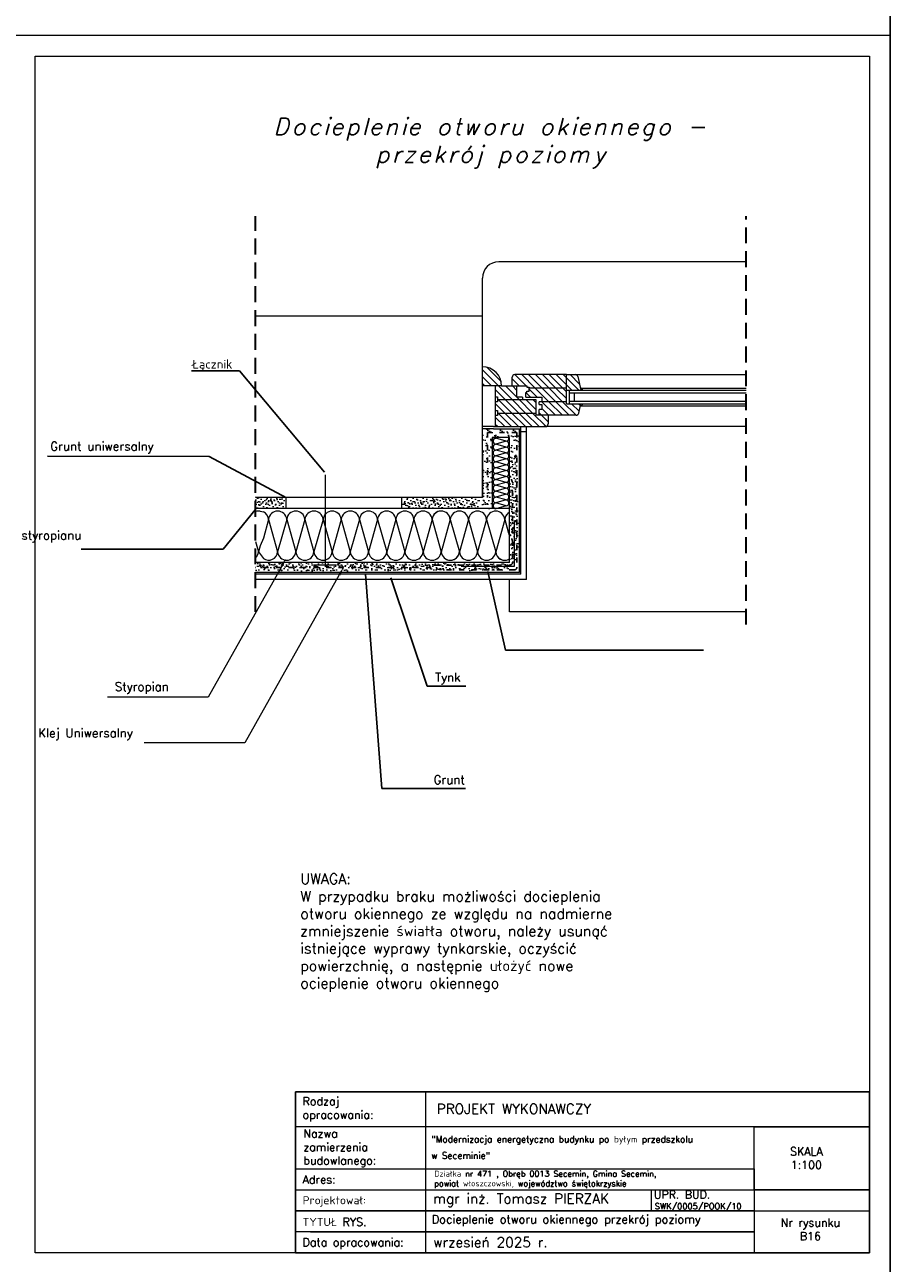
# Model space of a CAD drawing. Header units: millimetres. Extents: x 0 to 152651, y 46550 to 81081.
# Tile 100 of 109: x 148476 to 150551, y 72196 to 75166. Entities that reach past the tile are written whole.
import ezdxf

# ---------------------------------------------------------------- set-up
doc = ezdxf.new("R2010")
doc.units = ezdxf.units.MM
for name, pattern in [('ACAD_ISO02W100', [15, 12, -3]), ('ACAD_ISO03W100', [30, 12, -18]), ('DASHED', [19.05, 12.7, -6.35])]:
    doc.linetypes.add(name, pattern=pattern)
for name, color, linetype, lineweight in [('cienka', 3, 'Continuous', 18), ('Kreskowanie', 7, 'Continuous', 9), ('opis', 251, 'Continuous', 15), ('opisy', 4, 'Continuous', 18), ('przerywa', 100, 'ACAD_ISO02W100', 5), ('PRZERYWANA', 2, 'DASHED', 30), ('siatka', 30, 'ACAD_ISO03W100', 25), ('wypełnienie', 130, 'Continuous', 0)]:
    doc.layers.add(name, color=color, linetype=linetype, lineweight=lineweight)
doc.styles.add('DETAL', font='simplex.shx', dxfattribs={"height": 5})
doc.styles.add('KASIA', font='romans.shx', dxfattribs={"height": 20})
doc.styles.get("Standard").update_dxf_attribs({"font": 'GOTHIC.TTF'})
doc.styles.add('tekst', font='segoeui.ttf', dxfattribs={"height": 20})
doc.dimstyles.new('ISO-25', dxfattribs={"dimtxt": 2.5, "dimasz": 2.5, "dimexe": 1.25, "dimexo": 0.625, "dimtad": 1, "dimtxsty": 'Standard', "dimcen": 2.5, "dimadec": 0, "dimazin": 0, "dimtfac": 1, "dimtmove": 0, "dimatfit": 3, "dimfxl": 1, "dimarcsym": 0})
pattern_1 = [(37.5, (144985.74, 73565.572), (-0.62401, 19.087116), [0, -15.05712, 0, -16.8402, 0, -16.09725]), (7.5, (144985.74, 73565.572), (17.53141, 27.95618), [0, -8.12292, 0, -13.57122, 0, -5.20065]), (327.5, (144973.555, 73565.572), (30.8487, 0.05605), [0, -4.953, 0, -17.8308, 0, -23.2791]), (317.5, (144973.555, 73565.572), (29.7787, 8.69424), [0, -2.4765, 0, -11.68908, 0, -13.3731])]
pattern_2 = [(45, (151616.984, 71466.083), (8.75575, -2.918583), [0, -8.255])]
pattern_3 = [(315, (144985.739, 73565.572), (8.27315, 8.27315), [])]

msp = doc.modelspace()

# ---------------------------------------------------------------- hatches: boundary and pattern name
at = {"layer": 'cienka'}
h = msp.add_hatch(dxfattribs=at)
h.set_pattern_fill('AR-SAND', color=256, scale=0.39, style=0)
h.set_pattern_definition(pattern_1)
h.paths.add_polyline_path([(149661.932, 74134.131), (149638.532, 74134.131), (149638.532, 74176.797), (149596.932, 74176.797), (149596.932, 74006.481), (149573.366, 74006.481), (149573.366, 74032.481), (149573.532, 74032.481), (149573.532, 74134.481), (149573.532, 74197.597), (149599.532, 74197.597), (149661.932, 74197.597)])
at = {"layer": 'cienka', "lineweight": 20}
h = msp.add_hatch(dxfattribs=at)
h.set_pattern_fill('DOTS', color=256, scale=5.2, angle=315, style=0)
h.set_pattern_definition([(45, (147437.267, 78544.883), (8.75575, -2.918583), [0, -8.255])])
h.paths.add_polyline_path([(149638.532, 73876.481), (149638.532, 74134.481), (149658.032, 74134.481), (149658.032, 73876.481)])
at = {"layer": 'cienka'}
h = msp.add_hatch(dxfattribs=at)
h.set_pattern_fill('AR-SAND', color=256, scale=0.39, style=0)
h.set_pattern_definition(pattern_1)
h.paths.add_polyline_path([(149638.532, 73876.481), (149638.532, 74134.481), (149658.032, 74134.481), (149658.032, 73876.481)])
at = {"layer": 'cienka', "lineweight": 20}
h = msp.add_hatch(dxfattribs=at)
h.set_pattern_fill('DOTS', color=256, scale=5.2, angle=315, style=0)
h.set_pattern_definition(pattern_2)
edge = h.paths.add_edge_path()
edge.add_line((149029.54, 74006.811), (149029.54, 74032.661))
edge.add_line((149029.54, 74032.661), (149089.901, 74032.661))
edge.add_arc((149087.986, 74019.764), 13.038, -83.441068, 81.554213, ccw=False)
edge.add_line((149089.475, 74006.811), (149029.54, 74006.811))
at = {"layer": 'cienka'}
h = msp.add_hatch(dxfattribs=at)
h.set_pattern_fill('AR-SAND', color=256, scale=0.39, style=0)
h.set_pattern_definition(pattern_1)
edge = h.paths.add_edge_path()
edge.add_line((149029.54, 74006.811), (149029.54, 74032.661))
edge.add_line((149029.54, 74032.661), (149089.901, 74032.661))
edge.add_arc((149087.986, 74019.764), 13.038, -83.441068, 81.554213, ccw=False)
edge.add_line((149089.475, 74006.811), (149029.54, 74006.811))
at = {"layer": 'cienka', "lineweight": 20}
h = msp.add_hatch(dxfattribs=at)
h.set_pattern_fill('DOTS', color=256, scale=5.2, angle=315, style=0)
h.set_pattern_definition(pattern_2)
h.paths.add_polyline_path([(149559.774, 74032.481, -0.70087111), (149558.761, 74006.481), (149391.03, 74006.481, -0.72327724), (149389.876, 74032.481)])
at = {"layer": 'cienka'}
h = msp.add_hatch(dxfattribs=at)
h.set_pattern_fill('AR-SAND', color=256, scale=0.39, style=0)
h.set_pattern_definition(pattern_1)
h.paths.add_polyline_path([(149559.774, 74032.481, -0.70087111), (149558.761, 74006.481), (149391.03, 74006.481, -0.72327724), (149389.876, 74032.481)])
at = {"layer": 'cienka', "lineweight": 20}
h = msp.add_hatch(dxfattribs=at)
h.set_pattern_fill('DOTS', color=256, scale=5.2, angle=315, style=0)
h.set_pattern_definition(pattern_2)
h.paths.add_polyline_path([(149029.54, 73856.981), (149029.54, 73876.481), (149646.455, 73876.481), (149645.328, 73856.981)])
at = {"layer": 'cienka'}
h = msp.add_hatch(dxfattribs=at)
h.set_pattern_fill('AR-SAND', color=256, scale=0.39, style=0)
h.set_pattern_definition(pattern_1)
h.paths.add_polyline_path([(149029.54, 73856.981), (149029.54, 73876.481), (149646.455, 73876.481), (149645.328, 73856.981)])
at = {"layer": 'Kreskowanie'}
h = msp.add_hatch(dxfattribs=at)
h.set_pattern_fill('_USER', color=256, scale=11.7, angle=315, style=0, pattern_type=0)
h.set_pattern_definition(pattern_3)
h.paths.add_polyline_path([(149573.391, 74300.297), (149573.391, 74346.305, -0.41421356), (149619.4, 74300.297)])
h = msp.add_hatch(dxfattribs=at)
h.set_pattern_fill('_USER', color=256, scale=11.7, angle=315, style=0, pattern_type=0)
h.set_pattern_definition(pattern_3)
h.paths.add_polyline_path([(149774.729, 74327.533), (149774.729, 74295.033), (149685.63, 74295.033), (149685.63, 74297.533), (149680.085, 74297.533), (149680.085, 74300.297), (149655.974, 74300.297), (149644.729, 74300.297), (149644.729, 74321.033, -0.41421356), (149651.229, 74327.533)])
h = msp.add_hatch(dxfattribs=at)
h.set_pattern_fill('_USER', color=256, scale=11.7, angle=315, style=0, pattern_type=0)
h.set_pattern_definition(pattern_3)
edge = h.paths.add_edge_path()
edge.add_ellipse((149795.557, 74321.033), major_axis=(4.596, -4.596), ratio=1, start_angle=58.20896, end_angle=135)
edge.add_line((149795.557, 74327.533), (149774.729, 74327.533))
edge.add_line((149774.729, 74327.533), (149774.729, 74290.059))
edge.add_line((149774.729, 74290.059), (149809.503, 74290.059))
edge.add_line((149809.503, 74290.059), (149801.885, 74322.518))
h = msp.add_hatch(dxfattribs=at)
h.set_pattern_fill('_USER', color=256, scale=11.7, angle=315, style=0, pattern_type=0)
h.set_pattern_definition(pattern_3)
h.paths.add_polyline_path([(149669.227, 74267.797), (149669.227, 74273.675), (149655.974, 74273.675), (149655.974, 74300.297), (149619.4, 74300.297), (149604.227, 74300.297), (149604.227, 74273.916), (149609.441, 74273.916), (149609.441, 74267.797)])
h = msp.add_hatch(dxfattribs=at)
h.set_pattern_fill('_USER', color=256, scale=11.7, angle=315, style=0, pattern_type=0)
h.set_pattern_definition(pattern_3)
h.paths.add_polyline_path([(149774.729, 74295.033), (149685.63, 74295.033), (149685.63, 74287.894), (149680.085, 74287.894), (149680.085, 74284.279), (149677.229, 74284.279), (149677.229, 74273.675), (149715.527, 74273.675), (149715.527, 74262.533), (149774.729, 74262.533)])
h = msp.add_hatch(dxfattribs=at)
h.set_pattern_fill('_USER', color=256, scale=11.7, angle=315, style=0, pattern_type=0)
h.set_pattern_definition(pattern_3)
h.paths.add_polyline_path([(149701.727, 74267.797), (149609.441, 74267.797), (149609.441, 74262.107), (149604.227, 74262.107), (149604.227, 74241.416), (149609.441, 74241.416), (149609.441, 74235.297), (149701.727, 74235.297)])
h = msp.add_hatch(dxfattribs=at)
h.set_pattern_fill('_USER', color=256, scale=11.7, angle=315, style=0, pattern_type=0)
h.set_pattern_definition(pattern_3)
h.paths.add_polyline_path([(149709.729, 74230.033), (149709.729, 74244.033), (149715.527, 74244.033), (149715.527, 74255.841), (149709.729, 74255.841), (149709.729, 74262.533), (149774.729, 74262.533), (149774.729, 74257.559), (149809.503, 74257.559), (149804.22, 74235.048, -0.34819301), (149797.892, 74230.033)])
h = msp.add_hatch(dxfattribs=at)
h.set_pattern_fill('_USER', color=256, scale=11.7, angle=315, style=0, pattern_type=0)
h.set_pattern_definition(pattern_3)
h.paths.add_polyline_path([(149604.227, 74202.797), (149604.227, 74229.607), (149609.441, 74229.607), (149609.441, 74235.297), (149701.727, 74235.297), (149701.727, 74230.033), (149709.729, 74230.033), (149731.03, 74230.033), (149731.03, 74209.297, -0.41421356), (149724.53, 74202.797)])

# ---------------------------------------------------------------- linework, layer by layer
at = {"layer": 'cienka'}
for p, q in [((150551.116, 78111.419), (150551.116, 75141.419)), ((150551.116, 75141.419), (150551.116, 78111.419)), ((148451.116, 75141.419), (150551.116, 75141.419)), ((148451.116, 75141.419), (150551.116, 75141.419)), ((150551.116, 75141.419), (150551.116, 72171.419)), ((150551.116, 72171.419), (150551.116, 75141.419)), ((148501.116, 72221.419), (148501.116, 75091.419)), ((148501.116, 75091.419), (150501.116, 75091.419)), ((148501.116, 72221.419), (148501.116, 75091.419)), ((150501.116, 75091.419), (150501.116, 72221.419)), ((150205.667, 74597.981), (149612.532, 74597.981)), ((149573.532, 74467.981), (149573.532, 74558.981)), ((149573.532, 74467.981), (149029.54, 74467.981)), ((149573.532, 74467.981), (149029.54, 74467.981)), ((149573.532, 74032.481), (149573.532, 74467.981)), ((149644.729, 74300.297), (149644.729, 74321.033)), ((149644.729, 74300.297), (149644.729, 74321.033)), ((149774.729, 74327.533), (149651.229, 74327.533)), ((149774.729, 74327.533), (149651.229, 74327.533)), ((149774.729, 74257.559), (149774.729, 74327.533)), ((149774.729, 74327.533), (150205.667, 74327.533)), ((149774.729, 74257.559), (149774.729, 74327.533)), ((149774.729, 74327.533), (150205.667, 74327.533)), ((149801.885, 74322.518), (149809.503, 74290.059)), ((149801.885, 74322.518), (149809.503, 74290.059)), ((149619.4, 74300.297), (149573.391, 74300.297)), ((149619.4, 74300.297), (149573.391, 74300.297)), ((149604.227, 74300.297), (149604.227, 74273.916)), ((149604.227, 74300.297), (149604.227, 74273.916)), ((149604.227, 74292.815), (149604.227, 74202.797)), ((149604.227, 74292.815), (149604.227, 74202.797)), ((149619.4, 74300.297), (149655.974, 74300.297)), ((149619.4, 74300.297), (149655.974, 74300.297)), ((149655.974, 74273.675), (149655.974, 74300.297)), ((149655.974, 74300.297), (149680.085, 74300.297)), ((149655.974, 74273.675), (149655.974, 74300.297)), ((149655.974, 74300.297), (149680.085, 74300.297)), ((149677.229, 74273.675), (149677.229, 74284.279)), ((149677.229, 74284.279), (149680.085, 74284.279)), ((149677.229, 74273.675), (149677.229, 74284.279)), ((149677.229, 74284.279), (149680.085, 74284.279)), ((149680.085, 74300.297), (149680.085, 74297.533)), ((149680.085, 74300.297), (149680.085, 74297.533)), ((149680.085, 74297.533), (149685.63, 74297.533)), ((149680.085, 74297.533), (149685.63, 74297.533)), ((149680.085, 74287.894), (149685.63, 74287.894)), ((149680.085, 74284.279), (149680.085, 74287.894)), ((149680.085, 74287.894), (149685.63, 74287.894)), ((149680.085, 74284.279), (149680.085, 74287.894)), ((149685.63, 74297.533), (149685.63, 74295.124)), ((149685.63, 74297.533), (149685.63, 74295.124)), ((149774.729, 74295.033), (149685.63, 74295.033)), ((149685.63, 74287.894), (149685.63, 74295.033)), ((149774.729, 74295.033), (149685.63, 74295.033)), ((149685.63, 74287.894), (149685.63, 74295.033)), ((149774.729, 74290.059), (149901.007, 74290.059)), ((149774.729, 74290.059), (149901.007, 74290.059)), ((149781.178, 74290.059), (149781.178, 74257.559)), ((149781.178, 74290.059), (149781.178, 74257.559)), ((149781.178, 74283.559), (149901.007, 74283.559)), ((149781.178, 74283.559), (149901.007, 74283.559)), ((149794.229, 74264.059), (149794.229, 74283.559)), ((149794.229, 74264.059), (149794.229, 74283.559)), ((149808.283, 74295.259), (149901.007, 74295.259)), ((149808.283, 74295.259), (149901.007, 74295.259)), ((149901.007, 74295.259), (150205.667, 74295.259)), ((149901.007, 74295.259), (150205.667, 74295.259)), ((149901.007, 74290.059), (150205.667, 74290.059)), ((149901.007, 74290.059), (150205.667, 74290.059)), ((149901.007, 74283.559), (150205.667, 74283.559)), ((149901.007, 74283.559), (150205.667, 74283.559)), ((149604.227, 74273.916), (149609.441, 74273.916)), ((149604.227, 74262.107), (149604.227, 74241.416)), ((149609.441, 74262.107), (149604.227, 74262.107)), ((149604.227, 74262.107), (149604.227, 74241.416)), ((149609.441, 74262.107), (149604.227, 74262.107)), ((149609.441, 74273.916), (149609.441, 74262.107)), ((149609.441, 74267.797), (149701.727, 74267.797)), ((149609.441, 74267.797), (149701.727, 74267.797)), ((149669.227, 74273.675), (149655.974, 74273.675)), ((149669.227, 74273.675), (149655.974, 74273.675)), ((149669.227, 74273.675), (149669.227, 74267.797)), ((149669.227, 74273.675), (149669.227, 74267.797)), ((149677.229, 74273.675), (149715.527, 74273.675)), ((149677.229, 74273.675), (149715.527, 74273.675)), ((149701.727, 74267.797), (149701.727, 74235.297)), ((149701.727, 74267.797), (149701.727, 74235.297)), ((149774.729, 74262.533), (149709.729, 74262.533)), ((149709.729, 74255.841), (149709.729, 74262.533)), ((149774.729, 74262.533), (149709.729, 74262.533)), ((149709.729, 74255.841), (149709.729, 74262.533)), ((149709.729, 74255.841), (149715.527, 74255.841)), ((149709.729, 74255.841), (149715.527, 74255.841)), ((149715.527, 74273.675), (149715.527, 74262.533)), ((149715.527, 74273.675), (149715.527, 74262.533)), ((149715.527, 74255.841), (149715.527, 74244.033)), ((149715.527, 74255.841), (149715.527, 74244.033)), ((149774.729, 74257.559), (149901.007, 74257.559)), ((149774.729, 74257.559), (149901.007, 74257.559)), ((149781.178, 74264.059), (149901.007, 74264.059)), ((149781.178, 74264.059), (149901.007, 74264.059)), ((149804.22, 74235.048), (149809.503, 74257.559)), ((149804.22, 74235.048), (149809.503, 74257.559)), ((149808.283, 74252.359), (149901.007, 74252.359)), ((149808.283, 74252.359), (149901.007, 74252.359)), ((149901.007, 74264.059), (150205.667, 74264.059)), ((149901.007, 74264.059), (150205.667, 74264.059)), ((149901.007, 74257.559), (150205.667, 74257.559)), ((149901.007, 74257.559), (150205.667, 74257.559)), ((149901.007, 74252.359), (150205.667, 74252.359)), ((149901.007, 74252.359), (150205.667, 74252.359)), ((149604.227, 74241.416), (149609.441, 74241.416)), ((149604.227, 74241.416), (149609.441, 74241.416)), ((149609.441, 74229.607), (149604.227, 74229.607)), ((149609.441, 74229.607), (149604.227, 74229.607)), ((149609.441, 74241.416), (149609.441, 74229.607)), ((149609.441, 74241.416), (149609.441, 74229.607)), ((149609.441, 74235.297), (149701.727, 74235.297)), ((149609.441, 74235.297), (149701.727, 74235.297)), ((149709.729, 74230.033), (149709.729, 74244.033)), ((149715.527, 74244.033), (149709.729, 74244.033)), ((149709.729, 74230.033), (149709.729, 74244.033)), ((149715.527, 74244.033), (149709.729, 74244.033)), ((149797.892, 74230.033), (149709.729, 74230.033)), ((149797.892, 74230.033), (149709.729, 74230.033)), ((149599.532, 74202.797), (149724.53, 74202.797)), ((149599.532, 74202.797), (149724.53, 74202.797)), ((149599.532, 74197.597), (149665.832, 74197.597)), ((149665.832, 74191.4), (149678.655, 74191.4)), ((150205.667, 74202.797), (149720.995, 74202.797)), ((150205.667, 74202.797), (149720.995, 74202.797)), ((149638.532, 74176.797), (149596.932, 74176.797)), ((149196.055, 74087.069), (149196.055, 73870.727)), ((149029.54, 74034.002), (149031.062, 74032.481)), ((149029.54, 74034.002), (149031.062, 74032.481)), ((149573.366, 74032.481), (149029.54, 74032.481)), ((149573.532, 74032.481), (149029.54, 74032.481)), ((149102.868, 74006.481), (149102.868, 74032.481)), ((149380.176, 74006.481), (149380.176, 74032.481)), ((149638.532, 74006.481), (149029.54, 74006.481)), ((149638.532, 74006.481), (149029.54, 74006.481)), ((149649.884, 73867.867), (149649.884, 73977.428)), ((149638.532, 73876.481), (149029.54, 73876.481)), ((149638.532, 73876.481), (149029.54, 73876.481)), ((149223.768, 73870.727), (149168.343, 73870.727)), ((149525.994, 73867.867), (149649.884, 73867.867)), ((149661.932, 73853.081), (149029.54, 73853.081)), ((149665.832, 73849.181), (149029.54, 73849.181)), ((149678.832, 73836.181), (149029.54, 73836.181)), ((150205.667, 73758.181), (149638.532, 73758.181)), ((149978.095, 72373.166), (149978.095, 72322.817)), ((150189.116, 72322.185), (150501.116, 72322.185)), ((150501.116, 72221.419), (148501.116, 72221.419))]:
    msp.add_line(p, q, dxfattribs=at)
at = {"layer": 'cienka', "lineweight": 20}
for p, q in [((149701.727, 74235.297), (149701.727, 74230.033)), ((149701.727, 74235.297), (149701.727, 74230.033)), ((149709.729, 74230.033), (149701.727, 74230.033)), ((149709.729, 74230.033), (149701.727, 74230.033)), ((149731.03, 74230.033), (149731.03, 74209.297)), ((149731.03, 74230.033), (149731.03, 74209.297)), ((149599.532, 74202.797), (149573.532, 74202.797)), ((149599.532, 74202.797), (149573.532, 74202.797)), ((149599.532, 74197.597), (149573.532, 74197.597)), ((149661.932, 73853.081), (149661.932, 74197.597)), ((149665.832, 73849.181), (149665.832, 74202.797)), ((149678.832, 73836.181), (149678.832, 74202.797)), ((149596.932, 74176.797), (149596.932, 74006.481)), ((149638.532, 73876.481), (149638.532, 74176.797)), ((149573.532, 74134.481), (149573.532, 74039.213)), ((149573.532, 74134.481), (149573.532, 74032.481)), ((149638.532, 73758.181), (149638.532, 73836.181))]:
    msp.add_line(p, q, dxfattribs=at)
at = {"layer": 'cienka'}
for centre, radius, start, end in [((149612.532, 74558.981), 39, 90, 180), ((149651.229, 74321.033), 6.5, 90, 180), ((149651.229, 74321.033), 6.5, 90, 180), ((149795.557, 74321.033), 6.5, 13.20896, 90), ((149795.557, 74321.033), 6.5, 13.20896, 90), ((149806.329, 74287.055), 8.434, 20.868715, 76.604187), ((149806.329, 74287.055), 8.434, 20.868715, 76.604187), ((149806.329, 74260.563), 8.434, 283.395813, 339.131285), ((149806.329, 74260.563), 8.434, 283.395813, 339.131285), ((149797.892, 74236.533), 6.5, 270, 346.79104), ((149797.892, 74236.533), 6.5, 270, 346.79104), ((149724.53, 74209.297), 6.5, 270, 0), ((149724.53, 74209.297), 6.5, 270, 0)]:
    msp.add_arc(centre, radius, start, end, dxfattribs=at)
at = {"layer": 'cienka', "lineweight": 20}
msp.add_arc((149573.391, 74300.297), 46.009, 0, 90, dxfattribs=at)
msp.add_arc((149573.391, 74300.297), 46.009, 0, 90, dxfattribs=at)
at = {"layer": 'Kreskowanie'}
for p, q in [((149612.993, 74176.797), (149605.362, 74174.666)), ((149612.993, 74176.797), (149605.362, 74174.666)), ((149630.585, 74167.624), (149605.362, 74174.666)), ((149630.585, 74167.624), (149605.362, 74174.666)), ((149630.585, 74167.624), (149605.362, 74160.582)), ((149630.585, 74167.624), (149605.362, 74160.582)), ((149630.585, 74153.539), (149605.362, 74160.582)), ((149630.585, 74153.539), (149605.362, 74160.582)), ((149630.585, 74153.539), (149605.362, 74146.497)), ((149630.585, 74153.539), (149605.362, 74146.497)), ((149630.585, 74139.455), (149605.362, 74146.497)), ((149630.585, 74139.455), (149605.362, 74146.497)), ((149630.585, 74139.455), (149605.362, 74132.413)), ((149630.585, 74139.455), (149605.362, 74132.413)), ((149630.585, 74125.371), (149605.362, 74132.413)), ((149630.585, 74125.371), (149605.362, 74132.413)), ((149630.585, 74125.371), (149605.362, 74118.328)), ((149630.585, 74125.371), (149605.362, 74118.328)), ((149630.585, 74111.286), (149605.362, 74118.328)), ((149630.585, 74111.286), (149605.362, 74118.328)), ((149630.585, 74111.286), (149605.362, 74104.244)), ((149630.585, 74111.286), (149605.362, 74104.244)), ((149630.585, 74097.202), (149605.362, 74104.244)), ((149630.585, 74097.202), (149605.362, 74104.244)), ((149630.585, 74097.202), (149605.362, 74090.16)), ((149630.585, 74097.202), (149605.362, 74090.16)), ((149630.585, 74083.117), (149605.362, 74090.16)), ((149630.585, 74083.117), (149605.362, 74090.16)), ((149630.585, 74083.117), (149605.362, 74076.075)), ((149630.585, 74083.117), (149605.362, 74076.075)), ((149630.585, 74069.033), (149605.362, 74076.075)), ((149630.585, 74069.033), (149605.362, 74076.075)), ((149630.585, 74069.033), (149605.362, 74061.991)), ((149630.585, 74069.033), (149605.362, 74061.991)), ((149630.585, 74054.948), (149605.362, 74061.991)), ((149630.585, 74054.948), (149605.362, 74061.991)), ((149630.585, 74054.948), (149605.362, 74047.906)), ((149630.585, 74054.948), (149605.362, 74047.906)), ((149630.585, 74040.864), (149605.362, 74047.906)), ((149630.585, 74040.864), (149605.362, 74047.906)), ((149630.585, 74040.864), (149605.362, 74033.822)), ((149630.585, 74040.864), (149605.362, 74033.822)), ((149630.585, 74026.78), (149605.362, 74033.822)), ((149630.585, 74026.78), (149605.362, 74033.822)), ((149630.585, 74026.78), (149605.362, 74019.737)), ((149630.585, 74026.78), (149605.362, 74019.737)), ((149630.585, 74012.695), (149605.362, 74019.737)), ((149630.585, 74012.695), (149605.362, 74005.653)), ((149040.476, 73999.882), (149048.092, 73998.186)), ((149040.476, 73999.882), (149048.092, 73998.186)), ((149060.59, 73980.356), (149048.092, 73935.588)), ((149060.59, 73980.356), (149048.092, 73935.588)), ((149060.59, 73980.356), (149082.377, 73902.321)), ((149060.59, 73980.356), (149082.377, 73902.321)), ((149104.164, 73980.356), (149082.377, 73902.321)), ((149104.164, 73980.356), (149082.377, 73902.321)), ((149104.164, 73980.356), (149125.951, 73902.321)), ((149104.164, 73980.356), (149125.951, 73902.321)), ((149147.738, 73980.356), (149125.951, 73902.321)), ((149147.738, 73980.356), (149125.951, 73902.321)), ((149147.738, 73980.356), (149169.525, 73902.321)), ((149147.738, 73980.356), (149169.525, 73902.321)), ((149191.312, 73980.356), (149169.525, 73902.321)), ((149191.312, 73980.356), (149169.525, 73902.321)), ((149191.312, 73980.356), (149213.098, 73902.321)), ((149191.312, 73980.356), (149213.098, 73902.321)), ((149234.885, 73980.356), (149213.098, 73902.321)), ((149234.885, 73980.356), (149213.098, 73902.321)), ((149234.885, 73980.356), (149256.672, 73902.321)), ((149234.885, 73980.356), (149256.672, 73902.321)), ((149278.459, 73980.356), (149256.672, 73902.321)), ((149278.459, 73980.356), (149256.672, 73902.321)), ((149278.459, 73980.356), (149300.246, 73902.321)), ((149278.459, 73980.356), (149300.246, 73902.321)), ((149322.033, 73980.356), (149300.246, 73902.321)), ((149322.033, 73980.356), (149300.246, 73902.321)), ((149322.033, 73980.356), (149343.819, 73902.321)), ((149322.033, 73980.356), (149343.819, 73902.321)), ((149365.606, 73980.356), (149343.819, 73902.321)), ((149365.606, 73980.356), (149343.819, 73902.321)), ((149365.606, 73980.356), (149387.393, 73902.321)), ((149365.606, 73980.356), (149387.393, 73902.321)), ((149409.18, 73980.356), (149387.393, 73902.321)), ((149409.18, 73980.356), (149387.393, 73902.321)), ((149409.18, 73980.356), (149430.967, 73902.321)), ((149409.18, 73980.356), (149430.967, 73902.321)), ((149452.754, 73980.356), (149430.967, 73902.321)), ((149452.754, 73980.356), (149430.967, 73902.321)), ((149452.754, 73980.356), (149474.541, 73902.321)), ((149452.754, 73980.356), (149474.541, 73902.321)), ((149496.344, 73980.164), (149474.502, 73901.932)), ((149496.344, 73980.164), (149518.131, 73902.13)), ((149496.344, 73980.164), (149518.131, 73902.13)), ((149539.918, 73980.164), (149518.131, 73902.13)), ((149539.918, 73980.164), (149518.131, 73902.13)), ((149539.918, 73980.164), (149561.704, 73902.13)), ((149539.918, 73980.164), (149561.704, 73902.13)), ((149583.491, 73980.164), (149561.704, 73902.13)), ((149583.491, 73980.164), (149561.704, 73902.13)), ((149583.491, 73980.164), (149605.278, 73902.13)), ((149583.491, 73980.164), (149605.278, 73902.13)), ((149627.065, 73980.164), (149605.278, 73902.13)), ((149627.065, 73980.164), (149605.278, 73902.13)), ((149627.065, 73980.164), (149636.197, 73947.458)), ((149627.065, 73980.164), (149638.532, 73939.091)), ((149029.54, 73927.074), (149036.451, 73902.321)), ((149029.54, 73927.074), (149036.451, 73902.321)), ((149048.092, 73935.588), (149040.476, 73916.738)), ((149048.092, 73935.588), (149040.476, 73916.738)), ((149040.476, 73916.738), (149036.451, 73902.321)), ((149040.476, 73916.738), (149036.451, 73902.321)), ((149036.451, 73902.321), (149048.092, 73886.343)), ((149036.451, 73902.321), (149048.092, 73886.343))]:
    msp.add_line(p, q, dxfattribs=at)
for centre, radius, start, end in [((149606.001, 74167.624), 7.071, 95.182812, 264.817188), ((149606.001, 74167.624), 7.071, 95.182812, 264.817188), ((149606.001, 74181.708), 7.071, 223.996739, 264.817188), ((149629.946, 74174.666), 7.071, 275.182812, 17.535347), ((149629.946, 74160.582), 7.071, 275.182812, 84.817188), ((149606.001, 74153.539), 7.071, 95.182812, 264.817188), ((149606.001, 74153.539), 7.071, 95.182812, 264.817188), ((149606.001, 74139.455), 7.071, 95.182812, 264.817188), ((149606.001, 74139.455), 7.071, 95.182812, 264.817188), ((149606.001, 74125.371), 7.071, 95.182812, 264.817188), ((149606.001, 74125.371), 7.071, 95.182812, 264.817188), ((149629.946, 74146.497), 7.071, 275.182812, 84.817188), ((149629.946, 74132.413), 7.071, 275.182812, 84.817188), ((149606.001, 74111.286), 7.071, 95.182812, 264.817188), ((149606.001, 74111.286), 7.071, 95.182812, 264.817188), ((149606.001, 74097.202), 7.071, 95.182812, 264.817188), ((149606.001, 74097.202), 7.071, 95.182812, 264.817188), ((149629.946, 74118.328), 7.071, 275.182812, 84.817188), ((149629.946, 74104.244), 7.071, 275.182812, 84.817188), ((149606.001, 74083.117), 7.071, 95.182812, 264.817188), ((149606.001, 74083.117), 7.071, 95.182812, 264.817188), ((149606.001, 74069.033), 7.071, 95.182812, 264.817188), ((149606.001, 74069.033), 7.071, 95.182812, 264.817188), ((149629.946, 74090.16), 7.071, 275.182812, 84.817188), ((149629.946, 74076.075), 7.071, 275.182812, 84.817188), ((149606.001, 74054.948), 7.071, 95.182812, 264.817188), ((149606.001, 74054.948), 7.071, 95.182812, 264.817188), ((149606.001, 74040.864), 7.071, 95.182812, 264.817188), ((149606.001, 74040.864), 7.071, 95.182812, 264.817188), ((149629.946, 74061.991), 7.071, 275.182812, 84.817188), ((149629.946, 74047.906), 7.071, 275.182812, 84.817188), ((149606.001, 74026.78), 7.071, 95.182812, 264.817188), ((149606.001, 74026.78), 7.071, 95.182812, 264.817188), ((149606.001, 74012.695), 7.071, 95.182812, 264.817188), ((149629.946, 74033.822), 7.071, 275.182812, 84.817188), ((149629.946, 74019.737), 7.071, 275.182812, 84.817188), ((149036.451, 73978.38), 21.876, 79.39782, 108.415665), ((149036.451, 73978.38), 21.876, 79.39782, 108.415665), ((149038.804, 73978.38), 21.876, 5.182812, 64.876456), ((149038.804, 73978.38), 21.876, 5.182812, 64.876456), ((149082.377, 73978.38), 21.876, 5.182812, 174.817188), ((149082.377, 73978.38), 21.876, 5.182812, 174.817188), ((149125.951, 73978.38), 21.876, 5.182812, 174.817188), ((149125.951, 73978.38), 21.876, 5.182812, 174.817188), ((149169.525, 73978.38), 21.876, 5.182812, 174.817188), ((149169.525, 73978.38), 21.876, 5.182812, 174.817188), ((149213.098, 73978.38), 21.876, 5.182812, 174.817188), ((149213.098, 73978.38), 21.876, 5.182812, 174.817188), ((149256.672, 73978.38), 21.876, 5.182812, 174.817188), ((149256.672, 73978.38), 21.876, 5.182812, 174.817188), ((149300.246, 73978.38), 21.876, 5.182812, 174.817188), ((149300.246, 73978.38), 21.876, 5.182812, 174.817188), ((149343.819, 73978.38), 21.876, 5.182812, 174.817188), ((149343.819, 73978.38), 21.876, 5.182812, 174.817188), ((149387.393, 73978.38), 21.876, 5.182812, 174.817188), ((149387.393, 73978.38), 21.876, 5.182812, 174.817188), ((149430.967, 73978.38), 21.876, 5.182812, 174.817188), ((149430.967, 73978.38), 21.876, 5.182812, 174.817188), ((149474.541, 73978.38), 21.876, 79.39782, 174.817188), ((149474.541, 73978.38), 21.876, 4.680099, 174.817188), ((149518.131, 73978.188), 21.876, 5.182812, 174.817188), ((149518.131, 73978.188), 21.876, 5.182812, 174.817188), ((149561.704, 73978.188), 21.876, 5.182812, 174.817188), ((149561.704, 73978.188), 21.876, 5.182812, 174.817188), ((149605.278, 73978.188), 21.876, 5.182812, 174.817188), ((149605.278, 73978.188), 21.876, 5.182812, 174.817188), ((149648.852, 73978.188), 21.876, 118.145695, 174.817188), ((149648.852, 73978.188), 21.876, 125.344698, 174.817188), ((149014.664, 73904.297), 21.876, 312.843885, 354.817188), ((149014.664, 73904.297), 21.876, 312.843885, 354.817188), ((149060.59, 73904.297), 21.876, 235.156276, 354.817188), ((149060.59, 73904.297), 21.876, 235.156276, 354.817188), ((149104.164, 73904.297), 21.876, 185.182812, 354.817188), ((149104.164, 73904.297), 21.876, 185.182812, 354.817188), ((149147.738, 73904.297), 21.876, 185.182812, 354.817188), ((149147.738, 73904.297), 21.876, 185.182812, 354.817188), ((149191.312, 73904.297), 21.876, 185.182812, 354.817188), ((149191.312, 73904.297), 21.876, 185.182812, 354.817188), ((149234.885, 73904.297), 21.876, 185.182812, 354.817188), ((149234.885, 73904.297), 21.876, 185.182812, 354.817188), ((149278.459, 73904.297), 21.876, 185.182812, 354.817188), ((149278.459, 73904.297), 21.876, 185.182812, 354.817188), ((149322.033, 73904.297), 21.876, 185.182812, 354.817188), ((149322.033, 73904.297), 21.876, 185.182812, 354.817188), ((149365.606, 73904.297), 21.876, 185.182812, 354.817188), ((149365.606, 73904.297), 21.876, 185.182812, 354.817188), ((149409.18, 73904.297), 21.876, 185.182812, 354.817188), ((149409.18, 73904.297), 21.876, 185.182812, 354.817188), ((149452.754, 73904.297), 21.876, 185.182812, 354.817188), ((149452.754, 73904.297), 21.876, 185.182812, 354.817188), ((149496.344, 73904.106), 21.876, 185.182812, 354.817188), ((149496.344, 73904.106), 21.876, 235.156276, 354.817188), ((149539.918, 73904.106), 21.876, 185.182812, 354.817188), ((149539.918, 73904.106), 21.876, 185.182812, 354.817188), ((149583.491, 73904.106), 21.876, 185.182812, 354.817188), ((149583.491, 73904.106), 21.876, 185.182812, 354.817188), ((149627.065, 73904.106), 21.876, 185.182812, 294.671644), ((149627.065, 73904.106), 21.876, 185.182812, 301.614153)]:
    msp.add_arc(centre, radius, start, end, dxfattribs=at)
at = {"layer": 'opis', "color": 6}
for p, q in [((149092.085, 73868.415), (148915.487, 73554.073)), ((149230.178, 73847.344), (149003.618, 73444.069)), ((148915.487, 73554.073), (148674.119, 73554.073)), ((149003.618, 73444.069), (148762.25, 73444.069))]:
    msp.add_line(p, q, dxfattribs=at)
for points in [[(149089.179, 73870.048), (149101.881, 73885.852), (149094.991, 73866.783)], [(149227.272, 73848.977), (149239.974, 73864.781), (149233.084, 73845.711)]]:
    msp.add_solid(points, dxfattribs=at)
at = {"layer": 'opisy', "linetype": 'Continuous', "lineweight": 0, "flags": 128}
for points in [[(149125.407, 72221.419), (149125.407, 72607.717), (149436.696, 72607.683), (149436.696, 72221.385)], [(150225.116, 72523.717), (150501.116, 72523.717), (150501.116, 72372.534), (150225.116, 72372.534)]]:
    msp.add_lwpolyline(points, close=True, dxfattribs=at)
for points in [[(149125.407, 72607.7), (150501.116, 72607.7), (150501.116, 72523.717), (149125.407, 72523.717)], [(150165.116, 72607.7), (150501.116, 72607.7)], [(149125.407, 72422.934), (150225.116, 72422.934), (150225.116, 72271.785), (149125.407, 72271.785)], [(149125.407, 72372.534), (150225.116, 72372.534), (150225.116, 72322.185), (149125.407, 72322.185)], [(150165.116, 72372.534), (150501.116, 72372.534)], [(149125.407, 72322.185), (150225.116, 72322.185), (150225.116, 72271.802), (149125.407, 72271.802)], [(149161.407, 72271.802), (150225.116, 72271.802), (150225.116, 72221.419), (149161.407, 72221.419)]]:
    msp.add_lwpolyline(points, dxfattribs=at)
at = {"layer": 'opisy', "lineweight": 25}
msp.add_lwpolyline([(149125.407, 72607.7), (150501.116, 72607.7), (150501.116, 72221.419), (149125.407, 72221.419)], close=True, dxfattribs=at)
at = {"layer": 'PRZERYWANA', "ltscale": 3}
for p, q in [((149029.54, 73758.162), (149029.54, 74707.02)), ((150205.667, 73728.006), (150205.667, 74707.02))]:
    msp.add_line(p, q, dxfattribs=at)
at = {"layer": 'siatka'}
for p, q in [((149656.052, 74188.497), (149585.232, 74188.497)), ((149585.232, 74188.497), (149585.232, 74032.481)), ((149656.052, 74188.497), (149656.052, 73865.627)), ((149645.652, 74048.822), (149645.652, 73877.272)), ((149450.408, 73864.781), (149029.54, 73864.781)), ((149474.319, 73859.127), (149450.408, 73864.781)), ((149457.149, 73870.772), (149639.152, 73870.772)), ((149649.552, 73859.127), (149474.319, 73859.127))]:
    msp.add_line(p, q, dxfattribs=at)
for centre in [(149639.152, 73877.272), (149649.552, 73865.627)]:
    msp.add_arc(centre, 6.5, 270, 0, dxfattribs=at)
at = {"layer": 'wypełnienie'}
for p, q in [((149604.227, 74273.916), (149609.441, 74273.916)), ((149609.441, 74273.916), (149609.441, 74262.107))]:
    msp.add_line(p, q, dxfattribs=at)

# ---------------------------------------------------------------- texts
at = {"layer": 'cienka', "color": 7, "linetype": 'Continuous', "insert": (148451.116, 75009.205), "char_height": 40, "width": 2147.20703, "attachment_point": 1, "style": 'tekst'}
msp.add_mtext('\\A1;\\pxi18.0745,qc;{\\fTimes New Roman|b0|i0|c238|p18;\\Q15;\\T1.2;\\P\\pi3.528;\\Fromans|c238;Docieplenie otworu okiennego - \\Pprzekrój poziomy\\H1.0317x; }', dxfattribs=at)
at = {"layer": 'opis', "color": 6, "char_height": 20.8, "style": 'DETAL'}
for s, insert, attachment_point in [('{\\Fromans|c238;Łączni\\fms sans serif|b0|i0|c238|p0;k}', (148877.684, 74336.83), 7), ('{\\Fromans|c238;Grunt uniwersalny }', (148537.152, 74138.327), 7), ('\\pxql;Klej do styropianu ', (148625.825, 73924.734), 9), ('Tynk ', (149460.123, 73584.362), 7), ('Styropian', (148691.979, 73561.73), 7), ('\\pxql;Klej Uniwersalny ', (148749.245, 73450.688), 9)]:
    msp.add_mtext(s, dxfattribs=dict(at, insert=insert, attachment_point=attachment_point))
at = {"layer": 'opis', "insert": (149456.415, 73345.62), "char_height": 20.8, "attachment_point": 7, "style": 'DETAL'}
msp.add_mtext('\\pxqr;{\\C6;Grunt}', dxfattribs=at)
at = {"layer": 'opisy', "linetype": 'Continuous', "lineweight": 0, "attachment_point": 4, "style": 'KASIA'}
for s, insert, char_height, width in [('\\A1;{\\H0.80952x;Rodzaj opracowania:}', (149142.233, 72565.43), 24, 141.54434), ('\\A1;\\pxql;PROJEKT WYKONAWCZY', (149463.584, 72566.511), 24, 946.31605), ('\\A1;\\pxql;{\\H0.80952x;Nazwa \\Pzamierzenia\\Pbudowlanego:}', (149144.05, 72471.733), 24, 141.54434), ('\\A1;\\pxsm1.5,qj;"Modernizacja energetyczna budynku po byłym przedszkolu\\P\\pq*;w Seceminie"', (149450.693, 72474.233), 15.6, 766.2055), ('\\A1;\\pxqc;{\\H0.80952x;SKALA\\P1:100}', (149976.12, 72448.516), 24, 747.85817), ('\\A1;Działka nr 471 , Obręb 0013 Secemin, Gmina Secemin,\\Ppowiat włoszczowski, województwo świętokrzyskie', (149457.803, 72397.097), 14, 756.99257), ('\\A1;\\pxql;{\\H0.80952x;Adres:}', (149142.233, 72397.037), 24, 141.54434), ('\\A1;\\pxql;{\\H0.80952x;Projektował:}', (149142.233, 72344.559), 24, 747.85817), ('\\A1;mgr inż. Tomasz PIERZAK', (149455.074, 72347.251), 24, 747.85817), ('\\A1;UPR. BUD.', (149984.605, 72361.001), 19.2, 598.28653), ('\\A1;SWK/0005/POOK/10', (149986.611, 72330.709), 14.4, 448.7149), ('\\A1;\\pxql;{\\H0.80952x;TYTUŁ RYS.}', (149142.233, 72295.355), 24, 747.85817), ('\\A1;Docieplenie otworu okiennego przekrój poziomy ', (149451.798, 72298.585), 20, 747.85817), ('\\A1;\\pxqc;{\\H0.80952x;Nr rysunku\\PB16}', (149985.747, 72277.499), 24, 747.85817), ('\\A1;wrzesień 2025 r.', (149455.074, 72246.641), 24, 747.85817), ('\\A1;\\pxql;{\\H0.80952x;Data opracowania:}', (149142.233, 72243.317), 24, 747.85817)]:
    msp.add_mtext(s, dxfattribs=dict(at, insert=insert, char_height=char_height, width=width))
at = {"layer": 'przerywa', "color": 2, "insert": (149136.757, 73130.642), "char_height": 25, "width": 908.43925, "attachment_point": 1}
msp.add_mtext('{\\Fromans|c0;UWAGA: \\PW przypadku braku możliwości docieplenia \\Potworu okiennego ze względu na nadmierne \\Pzmniejszenie światła otworu, należy usunąć \\Pistniejące wyprawy tynkarskie, oczyścić \\Ppowierzchnię, a następnie ułożyć nowe \\Pocieplenie otworu okiennego }', dxfattribs=at)

# ---------------------------------------------------------------- leaders
at = {"layer": 'opis', "color": 6}
for points in [[(149194.579, 74093.505), (148991.12, 74336.83), (148875.543, 74336.83)], [(149103.309, 74031.852), (148918.252, 74131.288), (148530.866, 74131.532)], [(149028.103, 74003.537), (148951.702, 73908.666), (148611.712, 73908.666)], [(149293.414, 73848.721), (149332.124, 73334.774), (149532.985, 73334.774)], [(149353.736, 73840.144), (149440.572, 73580.621), (149533.59, 73580.621)], [(149585.973, 73855.583), (149628.619, 73666.86), (150103.481, 73666.64)]]:
    msp.add_leader(points, dimstyle='ISO-25', dxfattribs=at)

doc.saveas('drawing.dxf')
